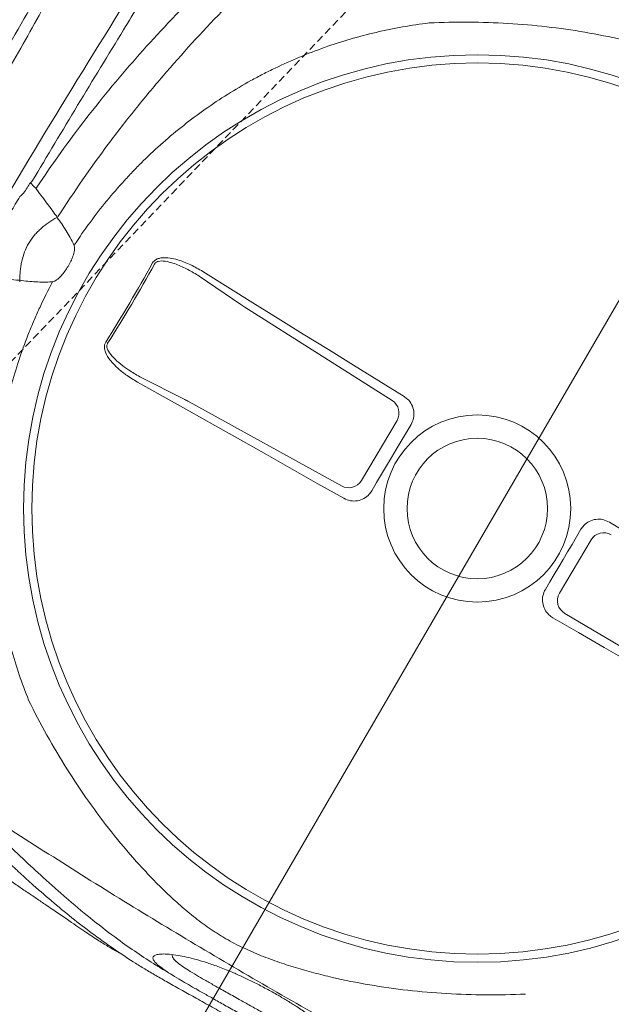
# Model space of a CAD drawing. Header units: millimetres. Extents: x -750 to 72845, y -24282 to 18874.
# Tile 113 of 154: x 64627 to 64827, y 13559 to 13891. Entities that reach past the tile are written whole.
import ezdxf

# ---------------------------------------------------------------- set-up
doc = ezdxf.new("R2010")
doc.units = ezdxf.units.MM
doc.header["$MEASUREMENT"] = 0
doc.linetypes.add('HIDDENX2', pattern=[0.75, 0.5, -0.25])
doc.layers.add('IRISH HOUSE_HYD AIRPORT_DRAINAGE LAYOUT 1$0$GREY SCALE', color=8, linetype='Continuous')
for name, color, linetype, lineweight in [('IRISH HOUSE_HYD AIRPORT_DRAINAGE LAYOUT 1$0$GREYSCALE', 8, 'Continuous', 0), ('M-MEP-ELLG-CABLE', 146, 'HIDDENX2', 20), ('M-MEP-ELPR-EQUIP', 6, 'Continuous', 20)]:
    doc.layers.add(name, color=color, linetype=linetype, lineweight=lineweight)

# ---------------------------------------------------------------- blocks, each defined once
blk = doc.blocks.new('IRISH HOUSE_HYD AIRPORT_DRAINAGE LAYOUT 1$0$FLOOR PLAN')
at = {"layer": 'IRISH HOUSE_HYD AIRPORT_DRAINAGE LAYOUT 1$0$GREYSCALE', "color": 8, "lineweight": 0}
for p, q in [((15237.47, 14498.25), (14648, 13484.58)), ((14697.46, 13801.11, -57105.4), (14689.01, 13806.39, -57105.4)), ((14701.87, 13795.22, -57105.4), (14687.8, 13804.82, -57105.4)), ((14705.93, 13795.83, -57105.4), (14697.46, 13801.11, -57105.4)), ((14714.41, 13790.55, -57105.4), (14705.93, 13795.83, -57105.4)), ((14752.92, 13762.85, -57105.4), (14703.24, 13794.32, -57105.4)), ((14722.89, 13785.28, -57105.4), (14714.41, 13790.55, -57105.4)), ((14731.39, 13780.01, -57105.4), (14722.89, 13785.28, -57105.4)), ((14739.89, 13774.74, -57105.4), (14731.39, 13780.01, -57105.4)), ((14748.41, 13769.48, -57105.4), (14739.89, 13774.74, -57105.4)), ((14667.72, 13770.88, -57105.4), (14682.91, 13763.17, -57105.4)), ((14756.93, 13764.22, -57105.4), (14748.41, 13769.48, -57105.4)), ((14666.93, 13769.07, -57105.4), (14675.63, 13764.2, -57105.4)), ((14675.63, 13764.2, -57105.4), (14684.33, 13759.32, -57105.4)), ((14684.33, 13759.32, -57105.4), (14693.04, 13754.43, -57105.4)), ((14684.36, 13762.41, -57105.4), (14735.86, 13734.02, -57105.4)), ((14742.58, 13735.84, -57105.4), (14754.56, 13756.08, -57105.4)), ((14693.04, 13754.43, -57105.4), (14701.75, 13749.54, -57105.4)), ((14757.61, 13751.95, -57105.4), (14759.28, 13754.75, -57105.4)), ((14701.75, 13749.54, -57105.4), (14710.46, 13744.63, -57105.4)), ((14755.95, 13749.16, -57105.4), (14757.61, 13751.95, -57105.4)), ((14752.64, 13743.56, -57105.4), (14754.29, 13746.36, -57105.4)), ((14754.29, 13746.36, -57105.4), (14755.95, 13749.16, -57105.4)), ((14710.46, 13744.63, -57105.4), (14719.17, 13739.71, -57105.4)), ((14750.98, 13740.75, -57105.4), (14752.64, 13743.56, -57105.4)), ((14719.17, 13739.71, -57105.4), (14727.88, 13734.78, -57105.4)), ((14749.33, 13737.95, -57105.4), (14750.98, 13740.75, -57105.4)), ((14747.67, 13735.15, -57105.4), (14749.33, 13737.95, -57105.4)), ((14727.88, 13734.78, -57105.4), (14736.59, 13729.84, -57105.4)), ((14746.02, 13732.35, -57105.4), (14747.67, 13735.15, -57105.4)), ((14834.8, 13716.58, -57105.4), (14826.25, 13721.77, -57105.4)), ((14815.15, 13716.84, -57105.4), (14813.65, 13714.31, -57105.4)), ((14816.64, 13719.38, -57105.4), (14815.15, 13716.84, -57105.4)), ((14820.04, 13715.82, -57105.4), (14809.4, 13697.84, -57105.4)), ((14813.65, 13714.31, -57105.4), (14812.15, 13711.77, -57105.4)), ((14812.15, 13711.77, -57105.4), (14810.65, 13709.23, -57105.4)), ((14809.15, 13706.7, -57105.4), (14807.65, 13704.16, -57105.4)), ((14810.65, 13709.23, -57105.4), (14809.15, 13706.7, -57105.4)), ((14807.65, 13704.16, -57105.4), (14806.15, 13701.63, -57105.4)), ((14806.15, 13701.63, -57105.4), (14804.64, 13699.1, -57105.4)), ((14807.18, 13689.52, -57105.4), (14815.84, 13684.53, -57105.4)), ((14811.17, 13690.99, -57105.4), (14861.76, 13661.06, -57105.4)), ((14815.84, 13684.53, -57105.4), (14824.5, 13679.54, -57105.4)), ((14824.5, 13679.54, -57105.4), (14833.15, 13674.54, -57105.4))]:
    blk.add_line(p, q, dxfattribs=at)
for radius in [153.13, 150.36, 31.58, 23.71]:
    blk.add_circle((14781.64, 13726.39, -57105.4), radius, dxfattribs=at)
for centre, radius, start, end in [((21130.68, 10361.07), 7752.88, 141.708854, 166.516628), ((21130.68, 10361.07), 7602.52, 141.773276, 166.244763), ((14620.43, 13849.49, -57105.4), 16.75, 308.3436, 310.6076), ((14625.38, 13829.13, -57105.4), 9.01, 33.1038, 36.5502), ((14647.79, 13829.4, -57105.4), 9.3, 207.7439, 210.7812), ((14629.03, 13840.56, -57105.4), 19.22, 304.0818, 305.5823), ((14222.92, 14056.93, -57105.4), 512.87, 327.6586, 331.1247), ((14222.78, 14057.02, -57105.4), 513.8, 327.6587, 331.1246), ((14608.1, 13805.18, -57105.4), 19.22, 353.201, 354.7015), ((14750.18, 13758.61, -57105.4), 5.05, 330.0275, 57.21), ((14738.26, 13738.46, -57105.4), 5.05, 241.5733, 328.7558), ((14824.35, 13713.19, -57105.4), 5.05, 59.8675, 148.7006), ((14813.78, 13695.32, -57105.4), 5.05, 150.0827, 238.9158)]:
    blk.add_arc(centre, radius, start, end, dxfattribs=at)
at = {"layer": 'IRISH HOUSE_HYD AIRPORT_DRAINAGE LAYOUT 1$0$GREYSCALE', "color": 8, "lineweight": 0, "ltscale": 0.25}
for centre, radius, start, end in [((21162.38, 10254.78), 7836.99, 141.329977, 165.793479), ((21207.44, 10240.08), 7731.89, 141.956801, 165.483737)]:
    blk.add_arc(centre, radius, start, end, dxfattribs=at)
at = {"layer": 'IRISH HOUSE_HYD AIRPORT_DRAINAGE LAYOUT 1$0$GREYSCALE', "color": 8, "lineweight": 0, "extrusion": (0, 0, -1)}
for centre, major_axis, ratio, start_param, end_param in [((14628.02, 13817.28, -57105.4), (-27.05, -45.73), 0.145844, 1.830411, 1.913269), ((14704.2, 13794.23, -57105.4), (4.27, -2.62), 0.086139, 1.744011, 2.093077), ((14684.9, 13761.61, -57105.4), (4.35, -2.49), 0.086139, 4.190109, 4.539174)]:
    blk.add_ellipse(centre, major_axis=major_axis, ratio=ratio, start_param=start_param, end_param=end_param, dxfattribs=at)
at = {"layer": 'IRISH HOUSE_HYD AIRPORT_DRAINAGE LAYOUT 1$0$GREYSCALE', "color": 8, "lineweight": 0}
for points, knots in [([(14606.28, 13844.74, -57105.4), (14610.56, 13852.06, -57105.4), (14614.8, 13859.37, -57105.4), (14623.19, 13874.01, -57105.4), (14627.34, 13881.34, -57105.4), (14635.53, 13895.96, -57105.4), (14639.56, 13903.24, -57105.4), (14647.5, 13917.73, -57105.4), (14651.4, 13924.94, -57105.4), (14655.23, 13932.11, -57105.4)], [0, 0, 0, 0, 0.25, 0.25, 0.5, 0.5, 0.75, 0.75, 1, 1, 1, 1]), ([(14970.58, 13828.3, -57105.4), (14968.11, 13830.68, -57105.4), (14964.08, 13834.56, -57105.4), (14958.36, 13839.43, -57105.4), (14953.95, 13843, -57105.4), (14949.83, 13846.12, -57105.4), (14946.02, 13848.8, -57105.4), (14942.21, 13851.33, -57105.4), (14938.55, 13853.68, -57105.4), (14934.9, 13855.97, -57105.4), (14931.38, 13858.13, -57105.4), (14928.08, 13860.15, -57105.4), (14924.51, 13862.31, -57105.4), (14920.18, 13864.92, -57105.4), (14914.95, 13868.07, -57105.4), (14908.8, 13871.8, -57105.4), (14902.37, 13875.73, -57105.4), (14895.93, 13879.69, -57105.4), (14889.82, 13883.47, -57105.4), (14884.24, 13886.95, -57105.4), (14879.3, 13890.05, -57105.4), (14874.91, 13892.81, -57105.4), (14871.04, 13895.22, -57105.4), (14867.58, 13897.34, -57105.4), (14861.04, 13901.22, -57105.4), (14851.38, 13906.39, -57105.4), (14839.89, 13911.6, -57105.4), (14830.26, 13915.47, -57105.4), (14821.87, 13918.6, -57105.4), (14812.17, 13921.96, -57105.4), (14800.78, 13925.63, -57105.4), (14789.8, 13929.04, -57105.4), (14782.16, 13931.35, -57105.4), (14779.01, 13932.31, -57105.4)], [0, 0, 0, 0, 0.0593635, 0.0971043, 0.1348438, 0.1667324, 0.198607, 0.2201848, 0.2417788, 0.2633349, 0.278122, 0.2929063, 0.3080418, 0.3231723, 0.3441056, 0.3655953, 0.3864814, 0.4080077, 0.4295299, 0.4486306, 0.4683357, 0.4884205, 0.5086324, 0.5289688, 0.5492243, 0.6333183, 0.7152132, 0.756242, 0.7972696, 0.8516973, 0.906117, 0.9611972, 1, 1, 1, 1]), ([(14986.42, 13803.13, -57105.4), (14970.01, 13814.45, -57105.4), (14953.41, 13825.53, -57105.4), (14919.85, 13847.2, -57105.4), (14902.89, 13857.8, -57105.4), (14877.16, 13873.32, -57105.4), (14868.54, 13878.44, -57105.4), (14851.23, 13888.53, -57105.4), (14842.55, 13893.5, -57105.4), (14816.4, 13908.22, -57105.4), (14798.84, 13917.76, -57105.4), (14781.16, 13927.01, -57105.4)], [0, 0, 0, 0, 0.25, 0.25, 0.5, 0.5, 0.625, 0.625, 0.75, 0.75, 1, 1, 1, 1]), ([(14679.64, 13923.67, -57105.4), (14669.8, 13908.32, -57105.4), (14660.02, 13892.76, -57105.4), (14640.54, 13861.2, -57105.4), (14630.85, 13845.2, -57105.4), (14621.22, 13828.98, -57105.4)], [0, 0, 0, 0, 0.5, 0.5, 1, 1, 1, 1]), ([(14662.28, 13887.98, -57105.4), (14664.01, 13890.81, -57105.4), (14665.73, 13893.65, -57105.4), (14669.12, 13899.35, -57105.4), (14670.79, 13902.21, -57105.4), (14674.05, 13907.96, -57105.4), (14675.65, 13910.85, -57105.4), (14677.93, 13915.24, -57105.4), (14678.67, 13916.72, -57105.4), (14679.73, 13918.95, -57105.4), (14680.07, 13919.7, -57105.4), (14680.74, 13921.21, -57105.4), (14681.06, 13921.96, -57105.4), (14681.35, 13922.73, -57105.4)], [0, 0, 0, 0, 0.25, 0.25, 0.5, 0.5, 0.75, 0.75, 0.875, 0.875, 0.9375, 0.9375, 1, 1, 1, 1]), ([(14707.37, 13919.95, -57105.4), (14700.48, 13913.57, -57105.4), (14693.7, 13907.05, -57105.4), (14683.75, 13897.01, -57105.4), (14680.47, 13893.61, -57105.4), (14674.01, 13886.74, -57105.4), (14670.82, 13883.26, -57105.4), (14661.42, 13872.67, -57105.4), (14655.37, 13865.41, -57105.4), (14646.66, 13854.18, -57105.4), (14643.82, 13850.38, -57105.4), (14638.3, 13842.67, -57105.4), (14635.6, 13838.77, -57105.4), (14632.99, 13834.81, -57105.4)], [0, 0, 0, 0, 0.25, 0.25, 0.375, 0.375, 0.5, 0.5, 0.75, 0.75, 0.875, 0.875, 1, 1, 1, 1]), ([(14642.76, 13916.36, -57105.4), (14637.45, 13906.99, -57105.4), (14632.08, 13897.6, -57105.4), (14621.28, 13878.82, -57105.4), (14615.84, 13869.44, -57105.4), (14610.36, 13860.06, -57105.4)], [0, 0, 0, 0, 0.5, 0.5, 1, 1, 1, 1]), ([(14640.23, 13825.01, -57105.4), (14645.55, 13833.34, -57105.4), (14651.17, 13841.44, -57105.4), (14660.03, 13853.28, -57105.4), (14663.06, 13857.17, -57105.4), (14669.23, 13864.85, -57105.4), (14672.38, 13868.64, -57105.4), (14681.99, 13879.84, -57105.4), (14688.61, 13887.09, -57105.4), (14698.8, 13897.68, -57105.4), (14702.23, 13901.17, -57105.4), (14709.18, 13908.05, -57105.4), (14712.69, 13911.46, -57105.4), (14716.22, 13914.82, -57105.4)], [0, 0, 0, 0, 0.25, 0.25, 0.375, 0.375, 0.5, 0.5, 0.75, 0.75, 0.875, 0.875, 1, 1, 1, 1]), ([(14765.4, 13890.26, -57105.4), (14759.32, 13889.53, -57105.4), (14753.34, 13888.47, -57105.4), (14741.59, 13885.71, -57105.4), (14735.81, 13884.01, -57105.4), (14724.45, 13879.98, -57105.4), (14718.87, 13877.66, -57105.4), (14712.02, 13874.35, -57105.4), (14710.65, 13873.66, -57105.4), (14707.94, 13872.26, -57105.4), (14706.59, 13871.54, -57105.4), (14702.58, 13869.32, -57105.4), (14699.95, 13867.77, -57105.4), (14692.24, 13862.94, -57105.4), (14687.29, 13859.45, -57105.4), (14677.79, 13851.96, -57105.4), (14673.24, 13847.96, -57105.4), (14667.81, 13842.62, -57105.4), (14666.73, 13841.53, -57105.4), (14664.61, 13839.33, -57105.4), (14663.56, 13838.21, -57105.4), (14660.46, 13834.82, -57105.4), (14658.46, 13832.52, -57105.4), (14652.68, 13825.46, -57105.4), (14649.1, 13820.57, -57105.4), (14645.55, 13815.22, -57105.4)], [0, 0, 0, 0, 0.125, 0.125, 0.25, 0.25, 0.375, 0.375, 0.40625, 0.40625, 0.4375, 0.4375, 0.5, 0.5, 0.625, 0.625, 0.75, 0.75, 0.78125, 0.78125, 0.8125, 0.8125, 0.875, 0.875, 1, 1, 1, 1]), ([(14933.09, 13791.06, -57105.4), (14931.11, 13795.08, -57105.4), (14929.04, 13799.01, -57105.4), (14924.73, 13806.73, -57105.4), (14922.49, 13810.51, -57105.4), (14917.84, 13817.92, -57105.4), (14915.42, 13821.55, -57105.4), (14910.4, 13828.66, -57105.4), (14907.8, 13832.14, -57105.4), (14902.39, 13838.95, -57105.4), (14899.61, 13842.26, -57105.4), (14895.3, 13847.08, -57105.4), (14893.84, 13848.66, -57105.4), (14890.86, 13851.78, -57105.4), (14889.35, 13853.32, -57105.4), (14886.26, 13856.34, -57105.4), (14884.68, 13857.82, -57105.4), (14881.44, 13860.73, -57105.4), (14879.78, 13862.15, -57105.4), (14876.39, 13864.9, -57105.4), (14874.64, 13866.23, -57105.4), (14871.93, 13868.15, -57105.4), (14871.01, 13868.77, -57105.4), (14869.6, 13869.68, -57105.4), (14869.13, 13869.98, -57105.4), (14868.18, 13870.57, -57105.4), (14867.69, 13870.86, -57105.4), (14865.26, 13872.3, -57105.4), (14863.3, 13873.35, -57105.4), (14859.33, 13875.28, -57105.4), (14857.32, 13876.16, -57105.4), (14853.28, 13877.81, -57105.4), (14851.24, 13878.58, -57105.4), (14847.13, 13880.01, -57105.4), (14845.07, 13880.68, -57105.4), (14840.95, 13881.93, -57105.4), (14838.88, 13882.51, -57105.4), (14834.73, 13883.61, -57105.4), (14832.65, 13884.13, -57105.4), (14826.39, 13885.57, -57105.4), (14822.18, 13886.41, -57105.4), (14809.45, 13888.58, -57105.4), (14800.83, 13889.56, -57105.4), (14787.61, 13890.34, -57105.4), (14783.19, 13890.49, -57105.4), (14774.32, 13890.54, -57105.4), (14769.87, 13890.46, -57105.4), (14765.4, 13890.26, -57105.4)], [0, 0, 0, 0, 0.0625, 0.0625, 0.125, 0.125, 0.1875, 0.1875, 0.25, 0.25, 0.3125, 0.3125, 0.34375, 0.34375, 0.375, 0.375, 0.40625, 0.40625, 0.4375, 0.4375, 0.46875, 0.46875, 0.484375, 0.484375, 0.492187, 0.492187, 0.5, 0.5, 0.53125, 0.53125, 0.5625, 0.5625, 0.59375, 0.59375, 0.625, 0.625, 0.65625, 0.65625, 0.6875, 0.6875, 0.75, 0.75, 0.875, 0.875, 0.9375, 0.9375, 1, 1, 1, 1]), ([(14631.34, 13836.77, -57105.4), (14636.46, 13845.36, -57105.4), (14641.6, 13853.92, -57105.4), (14651.91, 13871, -57105.4), (14657.09, 13879.5, -57105.4), (14662.28, 13887.98, -57105.4)], [0, 0, 0, 0, 0.5, 0.5, 1, 1, 1, 1]), ([(14633.89, 13832.76, -57105.4), (14634.52, 13831.92, -57105.4), (14635.15, 13831.07, -57105.4), (14635.78, 13830.23, -57105.4), (14636.42, 13829.38, -57105.4), (14637.05, 13828.53, -57105.4), (14637.68, 13827.69, -57105.4), (14638.31, 13826.84, -57105.4), (14638.95, 13826, -57105.4), (14639.58, 13825.15, -57105.4)], [0.001884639, 0.001884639, 0.001884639, 0.001884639, 0.005082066, 0.005082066, 0.005082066, 0.008279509, 0.008279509, 0.008279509, 0.011476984, 0.011476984, 0.011476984, 0.011476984]), ([(14615.07, 13811.03, -57105.4), (14616.06, 13812.75, -57105.4), (14617.07, 13814.48, -57105.4), (14619.08, 13817.93, -57105.4), (14621.1, 13821.37, -57105.4), (14623.14, 13824.8, -57105.4), (14625.2, 13828.23, -57105.4), (14626.23, 13829.94, -57105.4), (14627.26, 13831.64, -57105.4)], [0, 0, 0, 0, 0.25, 0.25, 0.5, 0.75, 0.75, 1, 1, 1, 1]), ([(14627.24, 13803.41, -57105.4), (14627.23, 13804.49, -57105.4), (14627.27, 13805.57, -57105.4), (14627.43, 13807.19, -57105.4), (14627.5, 13807.73, -57105.4), (14627.67, 13808.81, -57105.4), (14627.77, 13809.34, -57105.4), (14628.38, 13812, -57105.4), (14629.15, 13814.03, -57105.4), (14630.85, 13816.9, -57105.4), (14631.49, 13817.8, -57105.4), (14632.55, 13819.06, -57105.4), (14632.92, 13819.47, -57105.4), (14633.69, 13820.26, -57105.4), (14634.09, 13820.63, -57105.4), (14636.12, 13822.43, -57105.4), (14637.91, 13823.62, -57105.4), (14639.8, 13824.64, -57105.4)], [0, 0, 0, 0, 0.125, 0.125, 0.1875, 0.1875, 0.25, 0.25, 0.5, 0.5, 0.625, 0.625, 0.6875, 0.6875, 0.75, 0.75, 1, 1, 1, 1]), ([(14639.8, 13824.64, -57105.4), (14640.88, 13823.18, -57105.4), (14641.91, 13821.68, -57105.4), (14643.35, 13819.38, -57105.4), (14643.82, 13818.6, -57105.4), (14644.69, 13817.01, -57105.4), (14645.11, 13816.21, -57105.4), (14645.48, 13815.37, -57105.4)], [0, 0, 0, 0, 0.5, 0.5, 0.75, 0.75, 1, 1, 1, 1]), ([(14645.48, 13815.37, -57105.4), (14645.55, 13815.22, -57105.4), (14645.6, 13815.07, -57105.4), (14645.66, 13814.75, -57105.4), (14645.68, 13814.59, -57105.4), (14645.7, 13814.1, -57105.4), (14645.68, 13813.78, -57105.4), (14645.59, 13813.14, -57105.4), (14645.52, 13812.83, -57105.4), (14645.36, 13812.2, -57105.4), (14645.26, 13811.89, -57105.4), (14644.95, 13810.98, -57105.4), (14644.7, 13810.4, -57105.4), (14644.15, 13809.24, -57105.4), (14643.84, 13808.67, -57105.4), (14643.18, 13807.56, -57105.4), (14642.83, 13807.02, -57105.4), (14642.08, 13805.98, -57105.4), (14641.69, 13805.47, -57105.4), (14641.05, 13804.76, -57105.4), (14640.83, 13804.53, -57105.4), (14640.36, 13804.09, -57105.4), (14640.12, 13803.88, -57105.4), (14639.59, 13803.49, -57105.4), (14639.32, 13803.31, -57105.4), (14638.88, 13803.1, -57105.4), (14638.73, 13803.03, -57105.4), (14638.42, 13802.94, -57105.4), (14638.26, 13802.9, -57105.4), (14638.1, 13802.89, -57105.4)], [0, 0, 0, 0, 0.03125, 0.03125, 0.0625, 0.0625, 0.125, 0.125, 0.1875, 0.1875, 0.25, 0.25, 0.375, 0.375, 0.5, 0.5, 0.625, 0.625, 0.75, 0.75, 0.8125, 0.8125, 0.875, 0.875, 0.9375, 0.9375, 0.96875, 0.96875, 1, 1, 1, 1]), ([(14689.01, 13806.39, -57105.4), (14687.66, 13807.18, -57105.4), (14684.97, 13808.75, -57105.4), (14681.2, 13810.21, -57105.4), (14677.82, 13811, -57105.4), (14675.43, 13811.14, -57105.4), (14673.59, 13810.67, -57105.4), (14672.58, 13810.08, -57105.4), (14672.19, 13809.49, -57105.4), (14672.03, 13809.26, -57105.4)], [0, 0, 0, 0, 0.25332, 0.506196, 0.65059, 0.817687, 0.886369, 0.955719, 1, 1, 1, 1]), ([(14672.7, 13808.9, -57105.4), (14672.81, 13809.07, -57105.4), (14673.06, 13809.44, -57105.4), (14673.55, 13809.68, -57105.4), (14674.19, 13809.88, -57105.4), (14675.54, 13810.01, -57105.4), (14677.6, 13809.64, -57105.4), (14680.62, 13808.66, -57105.4), (14684.04, 13807.1, -57105.4), (14686.54, 13805.59, -57105.4), (14687.8, 13804.82, -57105.4)], [0, 0, 0, 0, 0.034894, 0.07906, 0.092988, 0.155615, 0.320186, 0.468315, 0.732642, 1, 1, 1, 1]), ([(14627.24, 13803.41, -57105.4), (14625.64, 13803.5, -57105.4), (14624.59, 13803.65, -57105.4), (14623.55, 13803.8, -57105.4), (14622.5, 13803.95, -57105.4), (14621.46, 13804.09, -57105.4), (14620.41, 13804.24, -57105.4), (14619.37, 13804.39, -57105.4), (14618.32, 13804.53, -57105.4), (14617.28, 13804.68, -57105.4), (14616.74, 13804.75, -57105.4), (14616.21, 13804.83, -57105.4), (14615.68, 13804.9, -57105.4)], [0, 0, 0, 0, 0.00319655, 0.00319655, 0.00319655, 0.00639307, 0.00639307, 0.00639307, 0.00958958, 0.00958958, 0.00958958, 0.01121538, 0.01121538, 0.01121538, 0.01121538]), ([(14638.26, 13802.9, -57105.4), (14636.71, 13799.88, -57105.4), (14635.35, 13797.16, -57105.4), (14633.41, 13793.01, -57105.4), (14632.79, 13791.61, -57105.4), (14631.57, 13788.8, -57105.4), (14630.98, 13787.4, -57105.4), (14628.15, 13780.33, -57105.4), (14626.2, 13774.59, -57105.4), (14622.93, 13762.97, -57105.4), (14621.62, 13757.08, -57105.4), (14620.11, 13748.13, -57105.4), (14619.69, 13745.13, -57105.4), (14619.18, 13740.59, -57105.4), (14619.03, 13739.07, -57105.4), (14618.77, 13736.03, -57105.4), (14618.66, 13734.5, -57105.4), (14618.23, 13726.9, -57105.4), (14618.21, 13720.84, -57105.4), (14618.83, 13708.8, -57105.4), (14619.47, 13702.81, -57105.4), (14620.91, 13693.87, -57105.4), (14621.48, 13690.9, -57105.4), (14622.45, 13686.45, -57105.4), (14622.79, 13684.97, -57105.4), (14623.53, 13682.02, -57105.4), (14623.92, 13680.54, -57105.4), (14625.96, 13673.18, -57105.4), (14627.92, 13667.4, -57105.4), (14630.2, 13661.73, -57105.4)], [0, 0, 0, 0, 0.0625, 0.0625, 0.09375, 0.09375, 0.125, 0.125, 0.25, 0.25, 0.375, 0.375, 0.4375, 0.4375, 0.46875, 0.46875, 0.5, 0.5, 0.625, 0.625, 0.75, 0.75, 0.8125, 0.8125, 0.84375, 0.84375, 0.875, 0.875, 1, 1, 1, 1]), ([(14638.1, 13802.89, -57105.4), (14637.19, 13802.82, -57105.4), (14636.28, 13802.79, -57105.4), (14634.47, 13802.8, -57105.4), (14633.56, 13802.83, -57105.4), (14630.85, 13802.98, -57105.4), (14629.04, 13803.17, -57105.4), (14627.24, 13803.41, -57105.4)], [0, 0, 0, 0, 0.25, 0.25, 0.5, 0.5, 1, 1, 1, 1]), ([(14656.24, 13782.56, -57105.4), (14656.09, 13782.27, -57105.4), (14655.8, 13781.69, -57105.4), (14655.75, 13780.47, -57105.4), (14656.25, 13778.6, -57105.4), (14657.79, 13776.24, -57105.4), (14660.17, 13773.76, -57105.4), (14663.25, 13771.28, -57105.4), (14665.6, 13769.87, -57105.4), (14666.93, 13769.07, -57105.4)], [0, 0, 0, 0, 0.0522268, 0.1042313, 0.1923821, 0.3606157, 0.5543927, 0.7486822, 1, 1, 1, 1]), ([(14667.72, 13770.88, -57105.4), (14666.46, 13771.61, -57105.4), (14664.23, 13772.89, -57105.4), (14661.26, 13775.06, -57105.4), (14658.91, 13777.14, -57105.4), (14657.31, 13779.06, -57105.4), (14656.64, 13780.56, -57105.4), (14656.58, 13781.43, -57105.4), (14656.72, 13781.9, -57105.4), (14656.84, 13782.1, -57105.4), (14656.88, 13782.15, -57105.4)], [0, 0, 0, 0, 0.265211, 0.46586, 0.668447, 0.834858, 0.915193, 0.958561, 0.988769, 1, 1, 1, 1]), ([(14759.28, 13754.75, -57105.4), (14759.61, 13755.46, -57105.4), (14760.28, 13756.88, -57105.4), (14760.31, 13759.28, -57105.4), (14759.6, 13761.52, -57105.4), (14758.36, 13763.21, -57105.4), (14757.33, 13763.94, -57105.4), (14756.93, 13764.22, -57105.4)], [0, 0, 0, 0, 0.216319, 0.432689, 0.648031, 0.863773, 1, 1, 1, 1]), ([(14736.59, 13729.84, -57105.4), (14737.31, 13729.52, -57105.4), (14738.76, 13728.88, -57105.4), (14741.19, 13728.89, -57105.4), (14743.43, 13729.66, -57105.4), (14745.07, 13730.93, -57105.4), (14745.76, 13731.96, -57105.4), (14746.02, 13732.35, -57105.4)], [0, 0, 0, 0, 0.21899, 0.438068, 0.655087, 0.870478, 1, 1, 1, 1]), ([(14826.25, 13721.77, -57105.4), (14825.54, 13722.12, -57105.4), (14824.11, 13722.81, -57105.4), (14821.69, 13722.87, -57105.4), (14819.42, 13722.17, -57105.4), (14817.69, 13720.91, -57105.4), (14816.95, 13719.82, -57105.4), (14816.64, 13719.38, -57105.4)], [0, 0, 0, 0, 0.214916, 0.429922, 0.642835, 0.854056, 1, 1, 1, 1]), ([(14804.64, 13699.1, -57105.4), (14804.31, 13698.39, -57105.4), (14803.64, 13696.97, -57105.4), (14803.61, 13694.57, -57105.4), (14804.32, 13692.33, -57105.4), (14805.6, 13690.58, -57105.4), (14806.71, 13689.84, -57105.4), (14807.18, 13689.52, -57105.4)], [0, 0, 0, 0, 0.21225, 0.424556, 0.635748, 0.847225, 1, 1, 1, 1]), ([(14661.09, 13576.33, -57105.4), (14660.82, 13576.45, -57105.4), (14659.91, 13576.89, -57105.4), (14657.86, 13578.09, -57105.4), (14655.05, 13579.82, -57105.4), (14652.39, 13581.54, -57105.4), (14650.13, 13583.05, -57105.4), (14647.59, 13584.76, -57105.4), (14644.56, 13586.82, -57105.4), (14640.91, 13589.32, -57105.4), (14637, 13591.98, -57105.4), (14633.28, 13594.51, -57105.4), (14629.93, 13596.78, -57105.4), (14626.42, 13599.15, -57105.4), (14621.98, 13602.15, -57105.4), (14616.6, 13605.78, -57105.4), (14610.24, 13610.07, -57105.4), (14603.79, 13614.43, -57105.4), (14596.39, 13619.45, -57105.4), (14588.12, 13625.08, -57105.4), (14579.02, 13631.32, -57105.4), (14569.93, 13637.61, -57105.4), (14560.86, 13643.94, -57105.4), (14551.86, 13650.28, -57105.4), (14542.92, 13656.65, -57105.4), (14534.09, 13663.02, -57105.4), (14525.4, 13669.39, -57105.4), (14516.92, 13675.7, -57105.4), (14508.72, 13681.94, -57105.4), (14502.58, 13686.7, -57105.4), (14499.34, 13689.31, -57105.4), (14498.6, 13689.9, -57105.4)], [0, 0, 0, 0, 0.00345, 0.046619, 0.089766, 0.112425, 0.13508, 0.158154, 0.181221, 0.209069, 0.237397, 0.25624, 0.275086, 0.294404, 0.313726, 0.346115, 0.37852, 0.411676, 0.44484, 0.491581, 0.538367, 0.585123, 0.633242, 0.681401, 0.729516, 0.779903, 0.830337, 0.880732, 0.93264, 0.98459, 1, 1, 1, 1]), ([(14630.2, 13661.73, -57105.4), (14632.18, 13657.71, -57105.4), (14634.25, 13653.77, -57105.4), (14638.56, 13646.06, -57105.4), (14640.8, 13642.28, -57105.4), (14645.45, 13634.87, -57105.4), (14647.87, 13631.24, -57105.4), (14652.89, 13624.13, -57105.4), (14655.49, 13620.65, -57105.4), (14660.9, 13613.84, -57105.4), (14663.68, 13610.53, -57105.4), (14667.99, 13605.71, -57105.4), (14669.45, 13604.13, -57105.4), (14672.43, 13601.01, -57105.4), (14673.94, 13599.47, -57105.4), (14677.03, 13596.45, -57105.4), (14678.61, 13594.97, -57105.4), (14681.85, 13592.06, -57105.4), (14683.51, 13590.64, -57105.4), (14686.9, 13587.89, -57105.4), (14688.65, 13586.56, -57105.4), (14691.36, 13584.64, -57105.4), (14692.28, 13584.02, -57105.4), (14693.69, 13583.11, -57105.4), (14694.16, 13582.81, -57105.4), (14695.11, 13582.22, -57105.4), (14695.6, 13581.92, -57105.4), (14698.03, 13580.49, -57105.4), (14699.99, 13579.44, -57105.4), (14703.96, 13577.51, -57105.4), (14705.97, 13576.63, -57105.4), (14710.01, 13574.98, -57105.4), (14712.05, 13574.21, -57105.4), (14716.16, 13572.78, -57105.4), (14718.22, 13572.11, -57105.4), (14722.34, 13570.86, -57105.4), (14724.41, 13570.28, -57105.4), (14728.56, 13569.18, -57105.4), (14730.64, 13568.66, -57105.4), (14736.9, 13567.22, -57105.4), (14741.11, 13566.38, -57105.4), (14753.84, 13564.21, -57105.4), (14762.46, 13563.23, -57105.4), (14775.68, 13562.45, -57105.4), (14780.1, 13562.3, -57105.4), (14788.97, 13562.25, -57105.4), (14793.42, 13562.33, -57105.4), (14797.89, 13562.53, -57105.4)], [0, 0, 0, 0, 0.0625, 0.0625, 0.125, 0.125, 0.1875, 0.1875, 0.25, 0.25, 0.3125, 0.3125, 0.34375, 0.34375, 0.375, 0.375, 0.40625, 0.40625, 0.4375, 0.4375, 0.46875, 0.46875, 0.484375, 0.484375, 0.492188, 0.492188, 0.5, 0.5, 0.53125, 0.53125, 0.5625, 0.5625, 0.59375, 0.59375, 0.625, 0.625, 0.65625, 0.65625, 0.6875, 0.6875, 0.75, 0.75, 0.875, 0.875, 0.9375, 0.9375, 1, 1, 1, 1]), ([(14596.97, 13632.42, -57105.4), (14599.45, 13629.99, -57105.4), (14604.42, 13625.13, -57105.4), (14611.46, 13618.3, -57105.4), (14618.18, 13611.86, -57105.4), (14623.44, 13606.89, -57105.4), (14626.39, 13604.22, -57105.4), (14627.27, 13603.43, -57105.4)], [0, 0, 0, 0, 0.225239, 0.450475, 0.677754, 0.905051, 1, 1, 1, 1]), ([(14605.58, 13630.22, -57105.4), (14622.21, 13619.18, -57105.4), (14639.02, 13608.39, -57105.4), (14664.51, 13592.56, -57105.4), (14673.05, 13587.34, -57105.4), (14690.23, 13577.03, -57105.4), (14698.87, 13571.93, -57105.4), (14724.86, 13556.86, -57105.4), (14742.31, 13547.09, -57105.4), (14777.46, 13528.11, -57105.4), (14795.17, 13518.9, -57105.4), (14812.99, 13509.97, -57105.4)], [0, 0, 0, 0, 0.25, 0.25, 0.375, 0.375, 0.5, 0.5, 0.75, 0.75, 1, 1, 1, 1]), ([(14643.12, 13594.81, -57105.4), (14640.47, 13597.13, -57105.4), (14635.6, 13601.38, -57105.4), (14628.25, 13608.23, -57105.4), (14621.08, 13615.08, -57105.4), (14613.6, 13622.36, -57105.4), (14608.25, 13627.6, -57105.4), (14605.58, 13630.22, -57105.4)], [0, 0, 0, 0, 0.229395, 0.422012, 0.614832, 0.807537, 1, 1, 1, 1]), ([(14627.27, 13603.43, -57105.4), (14628.78, 13602.04, -57105.4), (14632.69, 13598.47, -57105.4), (14638.78, 13593.21, -57105.4), (14645.66, 13587.57, -57105.4), (14652.49, 13582.33, -57105.4), (14659.34, 13577.45, -57105.4), (14665.17, 13573.62, -57105.4), (14669.87, 13570.73, -57105.4), (14673.59, 13568.55, -57105.4), (14677.76, 13566.17, -57105.4), (14682.34, 13563.61, -57105.4), (14687.37, 13560.81, -57105.4), (14692.57, 13557.91, -57105.4), (14698.02, 13554.84, -57105.4), (14703.76, 13551.6, -57105.4), (14709.96, 13548.07, -57105.4), (14716.38, 13544.39, -57105.4), (14722.57, 13540.82, -57105.4), (14727.77, 13537.79, -57105.4), (14732.14, 13535.27, -57105.4), (14735.77, 13533.17, -57105.4), (14739.2, 13531.2, -57105.4), (14742.96, 13529.07, -57105.4), (14746.89, 13526.89, -57105.4), (14750.91, 13524.74, -57105.4), (14754.58, 13522.86, -57105.4), (14759.12, 13520.68, -57105.4), (14764.61, 13518.29, -57105.4), (14771.59, 13515.57, -57105.4), (14779.15, 13512.93, -57105.4), (14785.34, 13510.99, -57105.4), (14788.99, 13510.06, -57105.4), (14790.07, 13509.79, -57105.4)], [0, 0, 0, 0, 0.033599, 0.086704, 0.14001, 0.193319, 0.246393, 0.299468, 0.326258, 0.353125, 0.379834, 0.406408, 0.428618, 0.451478, 0.47167, 0.492329, 0.516002, 0.540379, 0.564065, 0.588402, 0.605742, 0.623087, 0.640895, 0.658706, 0.685242, 0.711788, 0.738802, 0.765824, 0.81871, 0.871587, 0.924587, 0.977588, 1, 1, 1, 1]), ([(14679.37, 13568.56, -57105.4), (14678.36, 13569.16, -57105.4), (14676.2, 13570.43, -57105.4), (14669.9, 13574.32, -57105.4), (14661.74, 13579.85, -57105.4), (14652.02, 13587.34, -57105.4), (14646.33, 13591.96, -57105.4), (14643.3, 13594.65, -57105.4), (14643.12, 13594.81, -57105.4)], [0, 0, 0, 0, 0.076639, 0.163762, 0.518013, 0.751525, 0.985081, 1, 1, 1, 1]), ([(14739.18, 13534.59, -57105.4), (14739.85, 13534.28, -57105.4), (14741.4, 13533.55, -57105.4), (14743.06, 13533, -57105.4), (14744.39, 13532.78, -57105.4), (14745.24, 13533, -57105.4), (14745.65, 13533.63, -57105.4), (14745.54, 13534.75, -57105.4), (14744.85, 13536.34, -57105.4), (14743.6, 13538.33, -57105.4), (14741.8, 13540.69, -57105.4), (14739.64, 13543.12, -57105.4), (14737.19, 13545.58, -57105.4), (14734.61, 13547.96, -57105.4), (14731.6, 13550.49, -57105.4), (14728.18, 13553.15, -57105.4), (14724.57, 13555.74, -57105.4), (14720.98, 13558.13, -57105.4), (14717.62, 13560.24, -57105.4), (14714.19, 13562.28, -57105.4), (14710.47, 13564.35, -57105.4), (14706.57, 13566.38, -57105.4), (14702.82, 13568.19, -57105.4), (14698.74, 13570.02, -57105.4), (14694.55, 13571.7, -57105.4), (14690.34, 13573.18, -57105.4), (14686.63, 13574.29, -57105.4), (14683.39, 13575.09, -57105.4), (14680.3, 13575.68, -57105.4), (14677.47, 13576.04, -57105.4), (14675.12, 13576.11, -57105.4), (14673.47, 13575.89, -57105.4), (14672.45, 13575.42, -57105.4), (14672.05, 13574.74, -57105.4), (14672.41, 13573.78, -57105.4), (14673.53, 13572.54, -57105.4), (14675.05, 13571.42, -57105.4), (14675.81, 13570.86, -57105.4)], [0, 0, 0, 0, 0.026608, 0.06138, 0.0962, 0.130925, 0.168927, 0.207024, 0.245099, 0.283069, 0.316694, 0.350298, 0.37294, 0.395622, 0.418192, 0.438002, 0.457786, 0.474878, 0.488481, 0.502082, 0.518368, 0.53466, 0.550889, 0.567128, 0.590899, 0.614713, 0.640745, 0.66688, 0.692979, 0.729781, 0.766704, 0.803672, 0.840537, 0.880482, 0.920552, 0.960572, 1, 1, 1, 1]), ([(14709.84, 13555.93, -57105.4), (14709.52, 13556.11, -57105.4), (14707.92, 13557.02, -57105.4), (14704.99, 13558.67, -57105.4), (14700.87, 13560.97, -57105.4), (14696.68, 13563.31, -57105.4), (14692.79, 13565.49, -57105.4), (14689.51, 13567.35, -57105.4), (14686.58, 13569.07, -57105.4), (14684.04, 13570.62, -57105.4), (14681.7, 13572.18, -57105.4), (14679.94, 13573.56, -57105.4), (14678.89, 13574.65, -57105.4), (14678.76, 13575.15, -57105.4), (14678.72, 13575.34, -57105.4)], [0, 0, 0, 0, 0.014263, 0.071432, 0.130741, 0.207145, 0.286904, 0.364421, 0.443321, 0.542698, 0.643157, 0.777817, 0.912539, 1, 1, 1, 1]), ([(14675.81, 13570.86, -57105.4), (14675.81, 13570.85, -57105.4), (14676.35, 13570.44, -57105.4), (14678.02, 13569.38, -57105.4), (14680.56, 13567.81, -57105.4), (14683.4, 13566.15, -57105.4), (14686.25, 13564.52, -57105.4), (14689.54, 13562.66, -57105.4), (14693.26, 13560.56, -57105.4), (14697.39, 13558.24, -57105.4), (14701.89, 13555.69, -57105.4), (14705.43, 13553.68, -57105.4), (14707.4, 13552.56, -57105.4), (14707.79, 13552.34, -57105.4)], [0, 0, 0, 0, 0.0021857, 0.1486808, 0.2950678, 0.3936347, 0.4923949, 0.5907133, 0.6868358, 0.782863, 0.8795306, 0.9761461, 1, 1, 1, 1])]:
    blk.add_open_spline(points, degree=3, knots=knots, dxfattribs=at)
for points in [[(14630.82, 13836.35, -57105.4), (14631.37, 13835.72, -57105.4), (14631.92, 13835.09, -57105.4), (14632.62, 13834.5, -57105.4)], [(14627.26, 13831.64, -57105.4), (14627.68, 13832.04, -57105.4), (14628.1, 13832.44, -57105.4), (14628.52, 13832.83, -57105.4)], [(14632.86, 13834.64, -57105.4), (14632.78, 13834.59, -57105.4), (14632.7, 13834.55, -57105.4), (14632.62, 13834.5, -57105.4)], [(14632.99, 13834.81, -57105.4), (14632.97, 13834.74, -57105.4), (14632.92, 13834.68, -57105.4), (14632.86, 13834.64, -57105.4)], [(14632.92, 13834.05, -57105.4), (14633.25, 13833.62, -57105.4), (14633.57, 13833.19, -57105.4), (14633.89, 13832.76, -57105.4)], [(14639.58, 13825.15, -57105.4), (14639.57, 13825.13, -57105.4), (14639.57, 13825.1, -57105.4), (14639.56, 13825.07, -57105.4)], [(14640.22, 13824.93, -57105.4), (14640.22, 13824.96, -57105.4), (14640.23, 13824.98, -57105.4), (14640.23, 13825.01, -57105.4)], [(14678.72, 13575.34, -57105.4), (14678.67, 13575.52, -57105.4), (14678.62, 13575.71, -57105.4), (14678.58, 13575.89, -57105.4)]]:
    blk.add_open_spline(points, degree=3, dxfattribs=at)
blk = doc.blocks.new('IRISH HOUSE_HYD AIRPORT_DRAINAGE LAYOUT 1')
at = {"layer": 'IRISH HOUSE_HYD AIRPORT_DRAINAGE LAYOUT 1$0$GREY SCALE'}
blk.add_blockref('IRISH HOUSE_HYD AIRPORT_DRAINAGE LAYOUT 1$0$FLOOR PLAN', (0, 0), dxfattribs=at)

msp = doc.modelspace()

# ---------------------------------------------------------------- linework, layer by layer
at = {"layer": 'M-MEP-ELLG-CABLE', "color": 6, "ltscale": 5}
msp.add_lwpolyline([(58218.75, 8943.09), (62692.57, 11757.07), (66470.78, 15705.71)], dxfattribs=at)
at = {"layer": 'M-MEP-ELLG-CABLE', "color": 1, "ltscale": 5}
msp.add_arc((67447.38, 10884.46), 5017.37, 120.66062, 164.1492, dxfattribs=at)

# ---------------------------------------------------------------- block references
at = {"layer": 'M-MEP-ELPR-EQUIP'}
msp.add_blockref('IRISH HOUSE_HYD AIRPORT_DRAINAGE LAYOUT 1', (50000, 0), dxfattribs=at)

doc.saveas('drawing.dxf')
